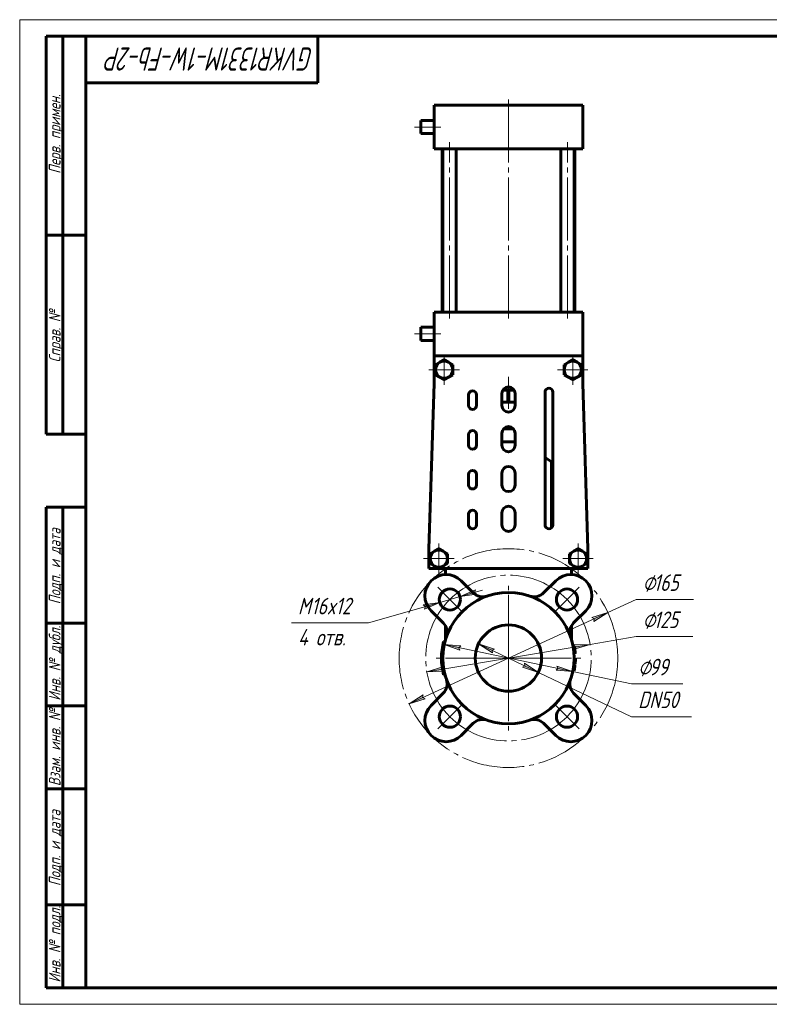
# Model space of a CAD drawing. Header units: millimetres. Extents: x 0 to 420, y 0 to 297.
# Tile 1 of 2: x 0 to 226, y 0 to 297. Entities that reach past the tile are written whole.
import ezdxf

# ---------------------------------------------------------------- set-up
doc = ezdxf.new("R2010")
doc.units = ezdxf.units.MM
for name, pattern in [('K5LT_AXLED', [23.538345, 19.038345, -1.5, 1.5, -1.5]), ('K5LT_BASIC', [0]), ('K5LT_THIN', [0])]:
    doc.linetypes.add(name, pattern=pattern)
doc.layers.add('Системный слой', color=7, linetype='Continuous')
doc.layers.add('Системный слой (1)', color=251, linetype='Continuous', true_color=0x6c6c6c)
doc.styles.add('KDIMTEXTSTYLE', font='txt', dxfattribs={"width": 0.96, "oblique": 15, "height": 5})
doc.styles.add('KTEXTSTYLE', font='txt', dxfattribs={"width": 0.96, "height": 5})
doc.dimstyles.new('KDIMSTYLE (0.40)', dxfattribs={"dimtxt": 5, "dimasz": 1, "dimexe": 2, "dimexo": 0, "dimgap": 1, "dimtad": 1, "dimlfac": 2.5, "dimtxsty": 'KDIMTEXTSTYLE', "dimsah": 1, "dimcen": 0, "dimdle": 1, "dimadec": 0, "dimazin": 0, "dimtfac": 0.667, "dimtmove": 0, "dimatfit": 3, "dimfxl": 1, "dimtvp": 1, "dimtolj": 1, "dimtzin": 0, "dimarcsym": 0})

# ---------------------------------------------------------------- blocks, each defined once
blk = doc.blocks.new('U0')
at = {"layer": 'Системный слой (1)', "color": 143, "linetype": 'K5LT_BASIC', "lineweight": 60, "true_color": 0x33acca}
for p, q in [((126.51, 131.43), (123.52, 131.43)), ((168.51, 131.43), (126.52, 131.43)), ((171.52, 131.43), (168.52, 131.43))]:
    blk.add_line(p, q, dxfattribs=at)
blk = doc.blocks.new('U1')
at = {"layer": 'Системный слой (1)', "color": 143, "linetype": 'K5LT_BASIC', "lineweight": 60, "true_color": 0x33acca}
for p, q in [((121.12, 264.63), (121.12, 266.63)), ((121.12, 262.63), (121.12, 264.63))]:
    blk.add_line(p, q, dxfattribs=at)
blk = doc.blocks.new('U2')
at = {"layer": 'Системный слой (1)', "color": 143, "linetype": 'K5LT_BASIC', "lineweight": 60, "true_color": 0x33acca}
for p, q in [((121.12, 202.23), (121.12, 204.23)), ((121.12, 200.23), (121.12, 202.23))]:
    blk.add_line(p, q, dxfattribs=at)
blk = doc.blocks.new('U3')
at = {"layer": 'Системный слой (1)', "color": 30, "linetype": 'K5LT_AXLED', "lineweight": 18, "true_color": 0xff8000}
for q in [(126.52, 139.03), (121.92, 134.43), (131.12, 134.43), (126.52, 129.83)]:
    blk.add_line((126.52, 134.43), q, dxfattribs=at)
blk = doc.blocks.new('U4')
at = {"layer": 'Системный слой (1)', "color": 30, "linetype": 'K5LT_AXLED', "lineweight": 18, "true_color": 0xff8000}
for q in [(128.12, 196.03), (123.52, 191.43), (132.72, 191.43), (128.12, 186.83)]:
    blk.add_line((128.12, 191.43), q, dxfattribs=at)
blk = doc.blocks.new('U5')
at = {"layer": 'Системный слой (1)', "color": 30, "linetype": 'K5LT_AXLED', "lineweight": 18, "true_color": 0xff8000}
for q in [(147.52, 126.23), (125.72, 104.43), (169.32, 104.43), (147.52, 82.63)]:
    blk.add_line((147.52, 104.43), q, dxfattribs=at)
blk = doc.blocks.new('U6')
at = {"layer": 'Системный слой (1)', "color": 30, "linetype": 'K5LT_AXLED', "lineweight": 18, "true_color": 0xff8000}
for q in [(166.92, 196.03), (162.32, 191.43), (171.52, 191.43), (166.92, 186.83)]:
    blk.add_line((166.92, 191.43), q, dxfattribs=at)
blk = doc.blocks.new('U7')
at = {"layer": 'Системный слой (1)', "color": 30, "linetype": 'K5LT_AXLED', "lineweight": 18, "true_color": 0xff8000}
for q in [(168.52, 139.03), (163.92, 134.43), (173.12, 134.43), (168.52, 129.83)]:
    blk.add_line((168.52, 134.43), q, dxfattribs=at)
blk = doc.blocks.new('D0')
at = {"layer": 'Системный слой (1)'}
for points in [[(173.24, 115.51), (177.5, 118.2), (172.69, 116.71), (173.42, 116.32)], [(117.53, 90.66), (122.34, 92.14), (121.62, 92.53), (121.8, 93.34)]]:
    blk.add_hatch(color=7, dxfattribs=at).paths.add_polyline_path(points)
at = {"layer": 'Системный слой (1)', "color": 7, "linetype": 'K5LT_THIN', "lineweight": 18, "true_color": 0xffffff}
for p, q in [((177.5, 118.2), (186.01, 122.1)), ((117.53, 90.66), (177.5, 118.2)), ((172.69, 116.71), (177.5, 118.2)), ((173.42, 116.32), (172.69, 116.71)), ((177.5, 118.2), (173.24, 115.51)), ((173.24, 115.51), (173.42, 116.32)), ((117.53, 90.66), (121.8, 93.34)), ((122.34, 92.14), (117.53, 90.66)), ((121.8, 93.34), (121.62, 92.53)), ((121.62, 92.53), (122.34, 92.14))]:
    blk.add_line(p, q, dxfattribs=at)
blk.add_wipeout([(188.01, 123.1), (188.01, 130.49), (200.81, 130.49), (200.81, 123.1)]).dxf.layer = 'Системный слой (1)'
blk.add_line((186.01, 122.1), (203.34, 122.1), dxfattribs=at)
at = {"layer": 'Системный слой (1)', "color": 7, "char_height": 5, "attachment_point": 1, "style": 'KTEXTSTYLE'}
for s, insert in [('\\fArial|b0|c204|p34;\\H5.0;\\W1.000;\\Q15;\\fGOST Type AU|b0|i0|c204|p34;\\Q15;\\W0.960;⌀', (188.01, 129.69)), ('\\fArial|b0|c204|p34;\\H5.0;\\W1.000;\\Q15;\\fGOST Type AU|b0|i0|c204|p34;\\Q15;\\W0.960;165', (191.32, 129.69))]:
    blk.add_mtext(s, dxfattribs=dict(at, insert=insert))
blk = doc.blocks.new('KDIMARROW_01')
at = {"layer": 'Системный слой'}
blk.add_hatch(color=0, dxfattribs=at).paths.add_polyline_path([(-5, -0.66), (0, 0), (-5, 0.66), (-4.5, 0)])
at = {"layer": 'Системный слой', "color": 0, "linetype": 'K5LT_THIN', "lineweight": 18}
for p, q in [((-4.5, 0), (-5, 0.66)), ((-5, 0.66), (0, 0)), ((0, 0), (-5, -0.66)), ((-5, -0.66), (-4.5, 0))]:
    blk.add_line(p, q, dxfattribs=at)
at = {"layer": 'Системный слой (1)', "color": 0, "linetype": 'K5LT_THIN', "lineweight": 18}
blk.add_line((147.52, 104.43), (147.12, 104.43), dxfattribs=at)
blk = doc.blocks.new('D1')
at = {"layer": 'Системный слой (1)'}
for points in [[(137.24, 124.23), (137.9, 123.74), (132.91, 122.99), (137.54, 125)], [(122.14, 119.2), (126.76, 121.22), (121.78, 120.47), (122.44, 119.97)]]:
    blk.add_hatch(color=7, dxfattribs=at).paths.add_polyline_path(points)
at = {"layer": 'Системный слой (1)', "color": 7, "linetype": 'K5LT_THIN', "lineweight": 18, "true_color": 0xffffff}
for p, q in [((137.54, 125), (132.91, 122.99)), ((132.91, 122.99), (139.64, 124.92)), ((137.24, 124.23), (137.54, 125)), ((132.91, 122.99), (126.76, 121.22)), ((132.91, 122.99), (137.9, 123.74)), ((137.9, 123.74), (137.24, 124.23)), ((126.76, 121.22), (105.28, 115.04)), ((126.76, 121.22), (120.04, 119.28)), ((126.76, 121.22), (121.78, 120.47)), ((121.78, 120.47), (122.44, 119.97)), ((122.14, 119.2), (126.76, 121.22)), ((122.44, 119.97), (122.14, 119.2))]:
    blk.add_line(p, q, dxfattribs=at)
blk.add_wipeout([(84, 106.66), (84, 123.42), (102.51, 123.42), (102.51, 106.66)]).dxf.layer = 'Системный слой (1)'
blk.add_line((105.28, 115.04), (82, 115.04), dxfattribs=at)
at = {"layer": 'Системный слой (1)', "color": 7, "char_height": 5, "attachment_point": 1, "style": 'KTEXTSTYLE'}
for s, insert in [('\\fArial|b0|c204|p34;\\H5.0;\\W1.000;\\Q15;\\fGOST Type AU|b0|i0|c204|p34;\\Q15;\\W0.960;M', (84, 122.63)), ('\\fArial|b0|c204|p34;\\H5.0;\\W1.000;\\Q15;\\fGOST Type AU|b0|i0|c204|p34;\\Q15;\\W0.960;16x12', (87.96, 122.63)), ('\\fArial|b0|c204|p34;\\H5.0;\\W1.000;\\Q15;\\fGOST Type AU|b0|i0|c204|p34;\\Q15;\\W0.960;4 отв.', (84, 113.24))]:
    blk.add_mtext(s, dxfattribs=dict(at, insert=insert))
blk = doc.blocks.new('U8')
at = {"layer": 'Системный слой (1)', "color": 30, "linetype": 'K5LT_AXLED', "lineweight": 18, "true_color": 0xff8000}
for p, q in [((129.84, 122.1), (126.16, 125.78)), ((165.19, 122.1), (168.87, 125.78)), ((133.51, 118.43), (129.84, 122.1)), ((161.52, 118.43), (165.19, 122.1)), ((133.51, 90.43), (129.84, 86.75)), ((161.52, 90.43), (165.19, 86.75)), ((129.84, 86.75), (126.16, 83.07)), ((165.19, 86.75), (168.87, 83.07))]:
    blk.add_line(p, q, dxfattribs=at)
for start, end in [(45, 135), (135, 225), (315, 45), (225, 315)]:
    blk.add_arc((147.52, 104.43), 25, start, end, dxfattribs=at)
blk = doc.blocks.new('D2')
at = {"layer": 'Системный слой (1)'}
for points in [[(167.35, 107.09), (172.17, 108.57), (167.13, 108.39), (167.73, 107.83)], [(127.9, 100.46), (127.3, 101.03), (127.68, 101.76), (122.86, 100.28)]]:
    blk.add_hatch(color=7, dxfattribs=at).paths.add_polyline_path(points)
at = {"layer": 'Системный слой (1)', "color": 7, "linetype": 'K5LT_THIN', "lineweight": 18, "true_color": 0xffffff}
for p, q in [((172.17, 108.57), (186.01, 110.9)), ((122.86, 100.28), (172.17, 108.57)), ((167.13, 108.39), (172.17, 108.57)), ((167.73, 107.83), (167.13, 108.39)), ((172.17, 108.57), (167.35, 107.09)), ((167.35, 107.09), (167.73, 107.83)), ((122.86, 100.28), (127.68, 101.76)), ((127.68, 101.76), (127.3, 101.03)), ((127.3, 101.03), (127.9, 100.46)), ((127.9, 100.46), (122.86, 100.28))]:
    blk.add_line(p, q, dxfattribs=at)
blk.add_wipeout([(188.01, 111.9), (188.01, 119.28), (200.68, 119.28), (200.68, 111.9)]).dxf.layer = 'Системный слой (1)'
blk.add_line((186.01, 110.9), (203.21, 110.9), dxfattribs=at)
at = {"layer": 'Системный слой (1)', "color": 7, "char_height": 5, "attachment_point": 1, "style": 'KTEXTSTYLE'}
for s, insert in [('\\fArial|b0|c204|p34;\\H5.0;\\W1.000;\\Q15;\\fGOST Type AU|b0|i0|c204|p34;\\Q15;\\W0.960;⌀', (188.01, 118.49)), ('\\fArial|b0|c204|p34;\\H5.0;\\W1.000;\\Q15;\\fGOST Type AU|b0|i0|c204|p34;\\Q15;\\W0.960;125', (191.32, 118.49))]:
    blk.add_mtext(s, dxfattribs=dict(at, insert=insert))
blk = doc.blocks.new('D3')
at = {"layer": 'Системный слой (1)'}
for points in [[(143.28, 107.17), (138.49, 108.72), (142.72, 105.98), (142.55, 106.79)], [(156.54, 100.13), (152.31, 102.87), (152.48, 102.06), (151.75, 101.68)]]:
    blk.add_hatch(color=7, dxfattribs=at).paths.add_polyline_path(points)
at = {"layer": 'Системный слой (1)', "color": 7, "linetype": 'K5LT_THIN', "lineweight": 18, "true_color": 0xffffff}
for p, q in [((138.49, 108.72), (143.28, 107.17)), ((142.72, 105.98), (138.49, 108.72)), ((138.49, 108.72), (156.54, 100.13)), ((143.28, 107.17), (142.55, 106.79)), ((142.55, 106.79), (142.72, 105.98)), ((151.75, 101.68), (152.48, 102.06)), ((156.54, 100.13), (151.75, 101.68)), ((152.48, 102.06), (152.31, 102.87)), ((152.31, 102.87), (156.54, 100.13)), ((156.54, 100.13), (184.66, 86.75))]:
    blk.add_line(p, q, dxfattribs=at)
blk.add_wipeout([(186.66, 87.75), (186.66, 95.13), (200.22, 95.13), (200.22, 87.75)]).dxf.layer = 'Системный слой (1)'
blk.add_line((184.66, 86.75), (202.78, 86.75), dxfattribs=at)
at = {"layer": 'Системный слой (1)', "color": 7, "insert": (186.66, 94.34), "char_height": 5, "attachment_point": 1, "style": 'KTEXTSTYLE'}
blk.add_mtext('\\fArial|b0|c204|p34;\\H5.0;\\W1.000;\\Q15;\\fGOST Type AU|b0|i0|c204|p34;\\Q15;\\W0.960;DN50', dxfattribs=at)
blk = doc.blocks.new('D4')
at = {"layer": 'Системный слой (1)'}
for points in [[(132.54, 107.56), (133.16, 108.11), (128.14, 108.49), (132.89, 106.82)], [(166.89, 100.37), (162.14, 102.03), (162.49, 101.29), (161.87, 100.75)]]:
    blk.add_hatch(color=7, dxfattribs=at).paths.add_polyline_path(points)
at = {"layer": 'Системный слой (1)', "color": 7, "linetype": 'K5LT_THIN', "lineweight": 18, "true_color": 0xffffff}
for p, q in [((128.14, 108.49), (133.16, 108.11)), ((132.89, 106.82), (128.14, 108.49)), ((128.14, 108.49), (166.89, 100.37)), ((133.16, 108.11), (132.54, 107.56)), ((132.54, 107.56), (132.89, 106.82)), ((161.87, 100.75), (162.49, 101.29)), ((162.49, 101.29), (162.14, 102.03)), ((162.14, 102.03), (166.89, 100.37)), ((166.89, 100.37), (161.87, 100.75)), ((166.89, 100.37), (184.66, 96.64))]:
    blk.add_line(p, q, dxfattribs=at)
blk.add_wipeout([(186.66, 97.64), (186.66, 105.02), (197.68, 105.02), (197.68, 97.64)]).dxf.layer = 'Системный слой (1)'
blk.add_line((184.66, 96.64), (200.14, 96.64), dxfattribs=at)
at = {"layer": 'Системный слой (1)', "color": 7, "char_height": 5, "attachment_point": 1, "style": 'KTEXTSTYLE'}
for s, insert in [('\\fArial|b0|c204|p34;\\H5.0;\\W1.000;\\Q15;\\fGOST Type AU|b0|i0|c204|p34;\\Q15;\\W0.960;⌀', (186.66, 104.23)), ('\\fArial|b0|c204|p34;\\H5.0;\\W1.000;\\Q15;\\fGOST Type AU|b0|i0|c204|p34;\\Q15;\\W0.960;99', (189.97, 104.23))]:
    blk.add_mtext(s, dxfattribs=dict(at, insert=insert))
blk = doc.blocks.new('U16')
at = {"color": 7, "linetype": 'K5LT_THIN', "lineweight": 18, "true_color": 0xffffff}
for p, q in [((0, 0), (0, 297)), ((0, 297), (420, 297)), ((420, 0), (0, 0))]:
    blk.add_line(p, q, dxfattribs=at)
at = {"color": 143, "linetype": 'K5LT_BASIC', "lineweight": 60, "true_color": 0x33acca}
for p, q in [((8, 172), (8, 292)), ((20, 292), (8, 292)), ((13, 172), (13, 292)), ((20, 5), (20, 292)), ((20, 292), (415, 292)), ((90, 292), (90, 278)), ((90, 278), (20, 278)), ((20, 232), (8, 232)), ((20, 172), (8, 172)), ((8, 5), (8, 150)), ((20, 150), (8, 150)), ((13, 5), (13, 150)), ((20, 115), (8, 115)), ((20, 90), (8, 90)), ((20, 65), (8, 65)), ((20, 30), (8, 30)), ((20, 5), (8, 5)), ((415, 5), (20, 5))]:
    blk.add_line(p, q, dxfattribs=at)
at = {"color": 7, "attachment_point": 1, "style": 'KTEXTSTYLE'}
for s, insert, char_height, rotation in [('\\fArial|b0|c204|p34;\\H5.0;\\W1.000;\\Q15;\\fGOST Type AU|b0|i0|c204|p34;\\Q15;\\W0.823;\\H7.00;GVKR1331M-1W-Fb-2P', (88.81, 281.64), 7, 180), ('\\fArial|b0|c204|p34;\\H5.0;\\W1.000;\\Q15;\\fGOST Type AU|b0|i0|c204|p34;\\Q15;\\W0.960;\\H3.50;Перв. примен.', (8.82, 250.52), 3.5, 90), ('\\fArial|b0|c204|p34;\\H5.0;\\W1.000;\\Q15;\\fGOST Type AU|b0|i0|c204|p34;\\Q15;\\W0.960;\\H3.50;Справ. №', (8.82, 193.63), 3.5, 90), ('\\fArial|b0|c204|p34;\\H5.0;\\W1.000;\\Q15;\\fGOST Type AU|b0|i0|c204|p34;\\Q15;\\W0.960;\\H3.50;Подп. и дата', (8.82, 120.66), 3.5, 90), ('\\fArial|b0|c204|p34;\\H5.0;\\W1.000;\\Q15;\\fGOST Type AU|b0|i0|c204|p34;\\Q15;\\W0.960;\\H3.50;Инв. № дубл.', (8.82, 91.57), 3.5, 90), ('\\fArial|b0|c204|p34;\\H5.0;\\W1.000;\\Q15;\\fGOST Type AU|b0|i0|c204|p34;\\Q15;\\W0.960;\\H3.50;Взам. инв. №', (8.82, 65.8), 3.5, 90), ('\\fArial|b0|c204|p34;\\H5.0;\\W1.000;\\Q15;\\fGOST Type AU|b0|i0|c204|p34;\\Q15;\\W0.960;\\H3.50;Подп. и дата', (8.82, 35.66), 3.5, 90), ('\\fArial|b0|c204|p34;\\H5.0;\\W1.000;\\Q15;\\fGOST Type AU|b0|i0|c204|p34;\\Q15;\\W0.960;\\H3.50;Инв. № подл.', (8.82, 6.57), 3.5, 90)]:
    blk.add_mtext(s, dxfattribs=dict(at, insert=insert, char_height=char_height, rotation=rotation))

msp = doc.modelspace()

# ---------------------------------------------------------------- linework, layer by layer
at = {"layer": 'Системный слой (1)', "color": 143, "linetype": 'K5LT_BASIC', "lineweight": 60, "true_color": 0x33acca}
for p, q in [((125.1154, 258.026), (125.1154, 271.226)), ((125.1154, 271.226), (129.1154, 271.226)), ((129.1154, 271.226), (165.9154, 271.226)), ((165.9154, 271.226), (169.9154, 271.226)), ((169.9154, 258.026), (169.9154, 271.226)), ((125.1154, 266.626), (121.1154, 266.626)), ((125.1154, 262.626), (121.1154, 262.626)), ((129.1154, 258.026), (125.1154, 258.026)), ((127.5154, 208.826), (127.5154, 258.026)), ((127.6963, 208.826), (127.6963, 258.026)), ((129.1154, 258.026), (165.9154, 258.026)), ((131.6963, 208.826), (131.6963, 258.026)), ((163.3345, 208.826), (163.3345, 258.026)), ((169.9154, 258.026), (165.9154, 258.026)), ((167.3345, 208.826), (167.3345, 258.026)), ((167.5154, 208.826), (167.5154, 258.026)), ((125.1154, 195.626), (125.1154, 208.826)), ((125.1154, 208.826), (129.1154, 208.826)), ((129.1154, 208.826), (165.9154, 208.826)), ((165.9154, 208.826), (169.9154, 208.826)), ((169.9154, 195.626), (169.9154, 208.826)), ((125.1154, 204.226), (121.1154, 204.226)), ((125.1154, 200.226), (121.1154, 200.226)), ((125.1154, 187.226), (125.1154, 195.626)), ((129.1154, 195.626), (125.1154, 195.626)), ((126.8154, 193.6776), (125.5154, 192.9271)), ((128.1154, 194.4282), (126.8154, 193.6776)), ((129.4154, 193.6776), (128.1154, 194.4282)), ((129.1154, 195.626), (165.9154, 195.626)), ((130.7154, 192.9271), (129.4154, 193.6776)), ((165.6154, 193.6776), (164.3154, 192.9271)), ((166.9154, 194.4282), (165.6154, 193.6776)), ((169.9154, 195.626), (165.9154, 195.626)), ((168.2154, 193.6776), (166.9154, 194.4282)), ((169.5154, 192.9271), (168.2154, 193.6776)), ((169.9154, 195.626), (169.9154, 187.226)), ((125.5154, 192.9271), (125.5154, 191.426)), ((125.5154, 191.426), (125.5154, 189.9249)), ((130.7154, 191.426), (130.7154, 192.9271)), ((130.7154, 189.9249), (130.7154, 191.426)), ((164.3154, 192.9271), (164.3154, 191.426)), ((164.3154, 191.426), (164.3154, 189.9249)), ((169.5154, 191.426), (169.5154, 192.9271)), ((169.5154, 189.9249), (169.5154, 191.426)), ((123.5154, 137.426), (125.1154, 187.226)), ((125.5154, 189.9249), (126.8154, 189.1743)), ((126.8154, 189.1743), (128.1154, 188.4237)), ((128.1154, 188.4237), (129.4154, 189.1743)), ((129.4154, 189.1743), (130.7154, 189.9249)), ((164.3154, 189.9249), (165.6154, 189.1743)), ((165.6154, 189.1743), (166.9154, 188.4237)), ((166.9154, 188.4237), (168.2154, 189.1743)), ((168.2154, 189.1743), (169.5154, 189.9249)), ((169.9154, 187.226), (171.5154, 137.426)), ((145.5154, 180.6428), (145.5154, 184.2428)), ((145.7737, 185.226), (147.3721, 185.226)), ((147.3721, 181.626), (147.3721, 185.226)), ((147.6587, 185.226), (149.257, 185.226)), ((147.6587, 181.626), (147.6587, 185.226)), ((149.5154, 184.2428), (149.5154, 180.6428)), ((158.5491, 144.6428), (158.5491, 184.6428)), ((160.9491, 184.6428), (160.9491, 144.6428)), ((135.4726, 180.6428), (135.4726, 183.8428)), ((137.8726, 183.8428), (137.8726, 180.6428)), ((145.5154, 181.626), (147.3721, 181.626)), ((147.3721, 181.626), (147.6587, 181.626)), ((147.6587, 181.626), (149.5154, 181.626)), ((146.0707, 173.626), (148.96, 173.626)), ((135.4726, 168.6428), (135.4726, 171.8428)), ((137.8726, 171.8428), (137.8726, 168.6428)), ((145.5154, 168.6428), (145.5154, 172.2428)), ((145.5154, 169.626), (149.5154, 169.626)), ((149.5154, 172.2428), (149.5154, 168.6428)), ((158.5491, 164.9368), (160.5154, 163.626)), ((160.5154, 163.626), (160.5154, 143.7193)), ((135.4726, 156.6428), (135.4726, 159.8428)), ((137.8726, 159.8428), (137.8726, 156.6428)), ((145.5154, 156.6428), (145.5154, 160.2428)), ((149.5154, 160.2428), (149.5154, 156.6428)), ((135.4726, 144.6428), (135.4726, 147.8428)), ((137.8726, 147.8428), (137.8726, 144.6428)), ((145.5154, 144.6428), (145.5154, 148.2428)), ((149.5154, 148.2428), (149.5154, 144.6428)), ((123.5154, 131.426), (123.5154, 137.426)), ((125.2154, 136.6776), (123.9154, 135.9271)), ((126.5154, 137.4282), (125.2154, 136.6776)), ((127.8154, 136.6776), (126.5154, 137.4282)), ((129.1154, 135.9271), (127.8154, 136.6776)), ((167.2154, 136.6776), (165.9154, 135.9271)), ((168.5154, 137.4282), (167.2154, 136.6776)), ((169.8154, 136.6776), (168.5154, 137.4282)), ((171.1154, 135.9271), (169.8154, 136.6776)), ((171.5154, 137.426), (171.5154, 131.426)), ((123.9154, 135.9271), (123.9154, 134.426)), ((123.9154, 134.426), (123.9154, 132.9249)), ((129.1154, 134.426), (129.1154, 135.9271)), ((129.1154, 132.9249), (129.1154, 134.426)), ((165.9154, 135.9271), (165.9154, 134.426)), ((165.9154, 134.426), (165.9154, 132.9249)), ((171.1154, 134.426), (171.1154, 135.9271)), ((171.1154, 132.9249), (171.1154, 134.426)), ((123.9154, 132.9249), (125.2154, 132.1743)), ((125.2154, 132.1743), (126.5154, 131.4237)), ((126.5154, 131.4237), (127.8154, 132.1743)), ((127.8154, 132.1743), (129.1154, 132.9249)), ((128.5154, 131.426), (128.5154, 129.6322)), ((165.9154, 132.9249), (167.2154, 132.1743)), ((166.5154, 131.426), (166.5154, 129.6322)), ((167.2154, 132.1743), (168.5154, 131.4237)), ((168.5154, 131.4237), (169.8154, 132.1743)), ((169.8154, 132.1743), (171.1154, 132.9249)), ((133.2318, 127.7605), (136.9035, 124.0888)), ((158.1273, 124.0888), (161.7989, 127.7605)), ((127.8525, 115.0379), (124.1808, 118.7095)), ((170.8499, 118.7095), (167.1782, 115.0379)), ((128.5154, 114.1616), (128.5154, 109.9973)), ((166.5154, 114.1616), (166.5154, 109.9973)), ((128.3571, 109.426), (127.944, 109.426)), ((167.0311, 107.7691), (167.4368, 107.7691)), ((127.7154, 104.426), (127.3154, 104.426)), ((167.2667, 105.8129), (167.6677, 105.8129)), ((167.2679, 105.7968), (167.6688, 105.7968)), ((167.2686, 105.786), (167.6695, 105.786)), ((167.3129, 104.1124), (167.7129, 104.1124)), ((167.3152, 104.3514), (167.7152, 104.3514)), ((167.3152, 104.3458), (167.7152, 104.3458)), ((167.3152, 104.3449), (167.7152, 104.3449)), ((167.3152, 104.3393), (167.7152, 104.3393)), ((167.0183, 101.0092), (167.4243, 101.0092)), ((167.0517, 101.2054), (167.457, 101.2054)), ((167.1913, 102.2128), (167.5938, 102.2128)), ((167.2045, 102.3338), (167.6067, 102.3338)), ((167.2045, 102.3337), (167.6067, 102.3337)), ((167.205, 102.3384), (167.6072, 102.3384)), ((167.2055, 102.343), (167.6077, 102.343)), ((167.2379, 102.6762), (167.6394, 102.6762)), ((167.2795, 103.2343), (167.6802, 103.2343)), ((128.3571, 99.426), (127.944, 99.426)), ((166.9588, 100.6855), (167.366, 100.6855)), ((166.9765, 100.7785), (167.3833, 100.7785)), ((124.1808, 90.1424), (127.8525, 93.8141)), ((167.1782, 93.8141), (170.8499, 90.1424)), ((136.9035, 84.7631), (133.2318, 81.0914)), ((161.7989, 81.0914), (158.1273, 84.7631))]:
    msp.add_line(p, q, dxfattribs=at)
at = {"layer": 'Системный слой (1)', "color": 30, "linetype": 'K5LT_AXLED', "lineweight": 18, "true_color": 0xff8000}
for p, q in [((147.5154, 206.826), (147.5154, 273.226)), ((127.1154, 264.626), (119.1154, 264.626)), ((129.6963, 206.826), (129.6963, 260.026)), ((165.3345, 206.826), (165.3345, 260.026)), ((127.1154, 202.226), (119.1154, 202.226)), ((147.5154, 179.626), (147.5154, 189.226))]:
    msp.add_line(p, q, dxfattribs=at)
msp.add_circle((147.5154, 104.426), 33, dxfattribs=at)
at = {"layer": 'Системный слой (1)', "color": 143, "linetype": 'K5LT_BASIC', "lineweight": 60, "true_color": 0x33acca}
for centre, radius in [((129.8377, 122.1036), 3.2), ((165.193, 122.1036), 3.2), ((147.5154, 104.426), 19.8), ((147.5154, 104.426), 10), ((129.8377, 86.7483), 3.2), ((165.193, 86.7483), 3.2)]:
    msp.add_circle(centre, radius, dxfattribs=at)
for centre, radius, start, end in [((128.1154, 191.426), 2.6, 120, 180), ((128.1154, 191.426), 2.6, 60, 120), ((128.1154, 191.426), 2.6, 0, 60), ((166.9154, 191.426), 2.6, 120, 180), ((166.9154, 191.426), 2.6, 60, 120), ((166.9154, 191.426), 2.6, 0, 60), ((128.1154, 191.426), 2.6, 180, 240), ((128.1154, 191.426), 2.6, 300, 0), ((166.9154, 191.426), 2.6, 180, 240), ((166.9154, 191.426), 2.6, 300, 0), ((128.1154, 191.426), 2.6, 240, 300), ((166.9154, 191.426), 2.6, 240, 300), ((136.6726, 183.8428), 1.2, 0, 180), ((147.5154, 184.2428), 2, 0, 180), ((159.7491, 184.6428), 1.2, 0, 180), ((136.6726, 180.6428), 1.2, 180, 0), ((147.5154, 180.6428), 2, 180, 0), ((136.6726, 171.8428), 1.2, 0, 180), ((147.5154, 172.2428), 2, 0, 180), ((136.6726, 168.6428), 1.2, 180, 0), ((147.5154, 168.6428), 2, 180, 0), ((136.6726, 159.8428), 1.2, 0, 180), ((147.5154, 160.2428), 2, 0, 180), ((136.6726, 156.6428), 1.2, 180, 0), ((147.5154, 156.6428), 2, 180, 0), ((136.6726, 147.8428), 1.2, 0, 180), ((147.5154, 148.2428), 2, 0, 180), ((136.6726, 144.6428), 1.2, 180, 0), ((147.5154, 144.6428), 2, 180, 0), ((159.7491, 144.6428), 1.2, 180, 0), ((126.5154, 134.426), 2.6, 120, 180), ((126.5154, 134.426), 2.6, 60, 120), ((126.5154, 134.426), 2.6, 0, 60), ((168.5154, 134.426), 2.6, 120, 180), ((168.5154, 134.426), 2.6, 60, 120), ((168.5154, 134.426), 2.6, 0, 60), ((126.5154, 134.426), 2.6, 180, 240), ((126.5154, 134.426), 2.6, 300, 0), ((168.5154, 134.426), 2.6, 180, 240), ((168.5154, 134.426), 2.6, 300, 0), ((126.5154, 134.426), 2.6, 240, 300), ((168.5154, 134.426), 2.6, 240, 300), ((128.7063, 123.235), 6.4, 45, 225), ((166.3244, 123.235), 6.4, 315, 135), ((139.7319, 126.9172), 4, 225, 289.08898), ((155.2988, 126.9172), 4, 250.91102, 315), ((125.0241, 112.2094), 4, 340.91102, 45), ((170.0066, 112.2094), 4, 135, 199.08898), ((147.5154, 104.426), 20.2, 165.668912, 180), ((147.5154, 104.426), 20.2, 3.936964, 9.526493), ((147.5154, 104.426), 20.2, 180, 194.331088), ((147.5154, 104.426), 20.2, 3.891126, 3.936964), ((147.5154, 104.426), 20.2, 3.860568, 3.891126), ((147.5154, 104.426), 20.2, 356.61787, 359.110423), ((147.5154, 104.426), 20.2, 359.110423, 359.754221), ((147.5154, 104.426), 20.2, 359.772655, 359.788509), ((147.5154, 104.426), 20.2, 359.770028, 359.772655), ((147.5154, 104.426), 20.2, 359.754221, 359.770028), ((147.5154, 104.426), 20.2, 349.597096, 350.261655), ((147.5154, 104.426), 20.2, 350.261655, 350.826035), ((147.5154, 104.426), 20.2, 350.826035, 353.709927), ((147.5154, 104.426), 20.2, 353.709927, 354.054856), ((147.5154, 104.426), 20.2, 354.055007, 354.068108), ((147.5154, 104.426), 20.2, 354.054856, 354.055007), ((147.5154, 104.426), 20.2, 354.068108, 354.081406), ((147.5154, 104.426), 20.2, 355.030582, 355.324447), ((147.5154, 104.426), 20.2, 355.324447, 356.324443), ((147.5154, 104.426), 20.2, 356.324443, 356.61787), ((147.5154, 104.426), 20.2, 349.328733, 349.597096), ((125.0241, 96.6425), 4, 315, 19.08898), ((170.0066, 96.6425), 4, 160.91102, 225), ((128.7063, 85.6169), 6.4, 135, 315), ((166.3244, 85.6169), 6.4, 225, 45), ((139.7319, 81.9347), 4, 70.91102, 135), ((155.2988, 81.9347), 4, 45, 109.08898)]:
    msp.add_arc(centre, radius, start, end, dxfattribs=at)

# ---------------------------------------------------------------- block references
at = {"layer": 'Системный слой (1)'}
for name in ['U1', 'U2', 'U4', 'U6', 'U3', 'U7', 'U0', 'U5']:
    msp.add_blockref(name, (0, 0), dxfattribs=at)

# ---------------------------------------------------------------- next in the draw order: dimensions: what is measured, and where the dimension line sits
at = {"layer": 'Системный слой (1)', "color": 7}
dim = msp.add_diameter_dim_2p(p1=(72.542, 69.9987), p2=(222.4888, 138.8533), dimstyle='KDIMSTYLE (0.40)', override={"dimtih": 1, "dimtoh": 1, "dimpost": '\\fGOST Type AU|b0|c204|p34;\\H5.0;\\W0.960;\\Q15;<>', "dimblk1": 'KDIMARROW_01', "dimblk2": 'KDIMARROW_01', "dimclrt": 7, "dimtol": 1, "dimtp": 0, "dimtm": 0, "dimtdec": 5, "dimtmove": 1, "dimatfit": 2, "dimtolj": 1}, dxfattribs=at)
dim.commit()
dim.dimension.update_dxf_attribs({"geometry": 'D0', "text_midpoint": (188.0126, 122.1036), "dimtype": 163})

# ---------------------------------------------------------------- next in the draw order: dimensions: what is measured, and where the dimension line sits
dim = msp.add_diameter_dim_2p(p1=(137.5259, 124.3155), p2=(122.1495, 119.8918), dimstyle='KDIMSTYLE (0.40)', override={"dimtih": 1, "dimtoh": 1, "dimpost": '\\fGOST Type AU|b0|c204|p34;\\H5.0;\\W0.960;\\Q15;М<>\\fGOST Type AU|b0|c204|p34;\\H5.0;\\W0.960;\\Q15;\\fGOST Type AU|b0|i0|c204|p34;\\Q15;x12\\X\\fGOST Type AU|b0|c204|p34;\\H5.0;\\W0.960;\\Q15;\\fGOST Type AU|b0|i0|c204|p34;\\Q15;4 отв.', "dimblk1": 'KDIMARROW_01', "dimblk2": 'KDIMARROW_01', "dimclrt": 7, "dimtol": 1, "dimtp": 0, "dimtm": 0, "dimtdec": 5, "dimtmove": 1, "dimatfit": 2, "dimtolj": 1}, dxfattribs=at)
dim.commit()
dim.dimension.update_dxf_attribs({"geometry": 'D1', "text_midpoint": (103.2775, 115.0379)})

# ---------------------------------------------------------------- next in the draw order: block references
at = {"layer": 'Системный слой (1)'}
msp.add_blockref('U8', (0, 0), dxfattribs=at)

# ---------------------------------------------------------------- next in the draw order: dimensions: what is measured, and where the dimension line sits
at = {"layer": 'Системный слой (1)', "color": 7}
dim = msp.add_diameter_dim_2p(p1=(85.8812, 94.059), p2=(209.1496, 114.793), dimstyle='KDIMSTYLE (0.40)', override={"dimtih": 1, "dimtoh": 1, "dimpost": '\\fGOST Type AU|b0|c204|p34;\\H5.0;\\W0.960;\\Q15;<>', "dimblk1": 'KDIMARROW_01', "dimblk2": 'KDIMARROW_01', "dimclrt": 7, "dimtol": 1, "dimtp": 0, "dimtm": 0, "dimtdec": 5, "dimtmove": 1, "dimatfit": 2, "dimtolj": 1}, dxfattribs=at)
dim.commit()
dim.dimension.update_dxf_attribs({"geometry": 'D2', "text_midpoint": (188.0126, 110.9013), "dimtype": 163})

# ---------------------------------------------------------------- next in the draw order: dimensions: what is measured, and where the dimension line sits
dim = msp.add_diameter_dim_2p(p1=(124.9413, 115.169), p2=(170.0894, 93.6829), dimstyle='KDIMSTYLE (0.40)', override={"dimtih": 1, "dimtoh": 1, "dimpost": '\\fGOST Type AU|b0|c204|p34;\\H5.0;\\W0.960;\\Q15;<>', "dimblk1": 'KDIMARROW_01', "dimblk2": 'KDIMARROW_01', "dimclrt": 7, "dimtol": 1, "dimtp": 0, "dimtm": 0, "dimtdec": 5, "dimtmove": 1, "dimatfit": 2, "dimtolj": 1}, dxfattribs=at)
dim.commit()
dim.dimension.update_dxf_attribs({"geometry": 'D3', "text_midpoint": (186.6609, 86.7483), "dimtype": 163})

# ---------------------------------------------------------------- next in the draw order: dimensions: what is measured, and where the dimension line sits
dim = msp.add_diameter_dim_2p(p1=(99.0675, 114.5777), p2=(195.9632, 94.2742), dimstyle='KDIMSTYLE (0.40)', override={"dimtih": 1, "dimtoh": 1, "dimpost": '\\fGOST Type AU|b0|c204|p34;\\H5.0;\\W0.960;\\Q15;<>', "dimblk1": 'KDIMARROW_01', "dimblk2": 'KDIMARROW_01', "dimclrt": 7, "dimtol": 1, "dimtp": 0, "dimtm": 0, "dimtdec": 5, "dimtmove": 1, "dimatfit": 2, "dimtolj": 1}, dxfattribs=at)
dim.commit()
dim.dimension.update_dxf_attribs({"geometry": 'D4', "text_midpoint": (186.6609, 96.6425), "dimtype": 163})

# ---------------------------------------------------------------- next in the draw order: block references
msp.add_blockref('U16', (0, 0))

doc.saveas('drawing.dxf')
